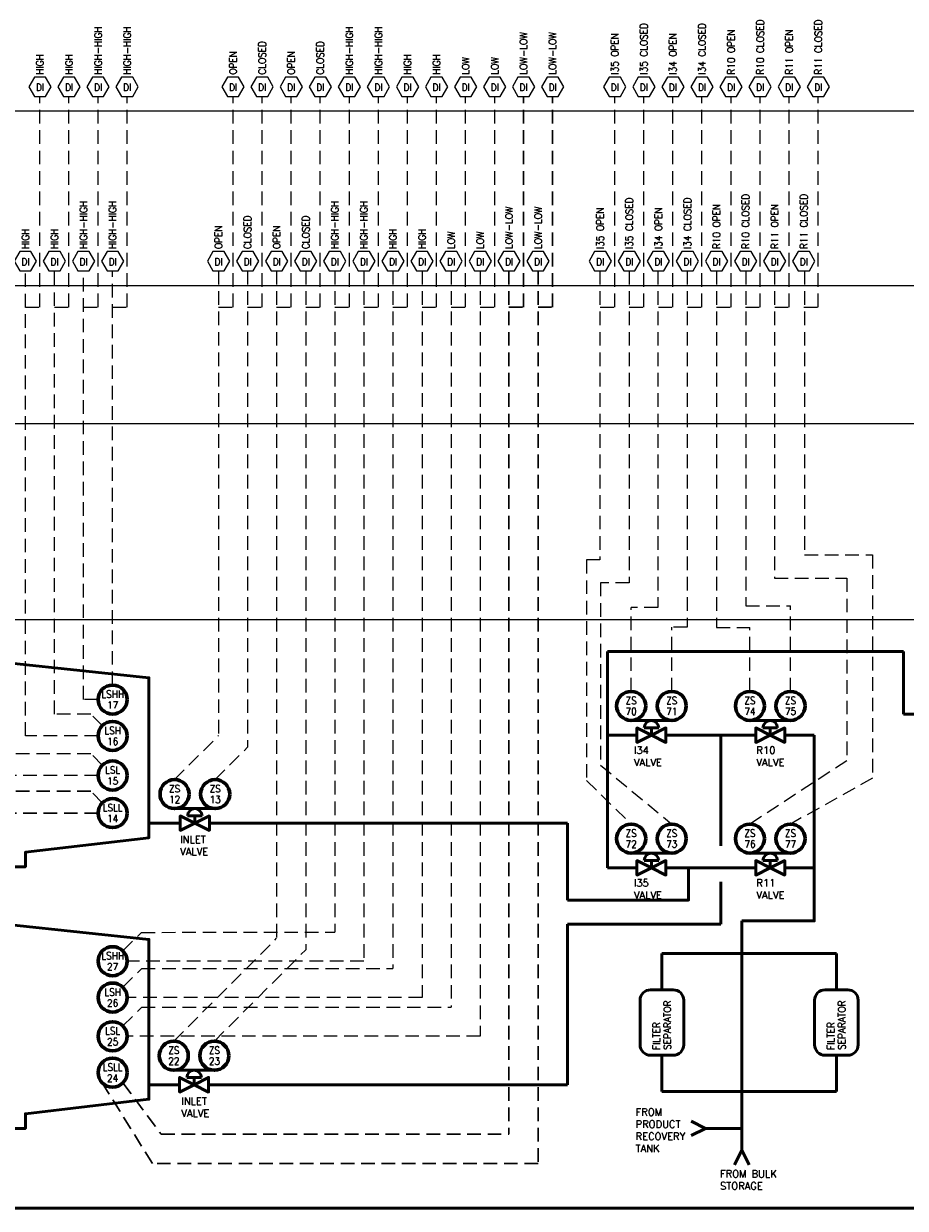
# Model space of a CAD drawing. Extents: x 518 to 623, y 495 to 517.
# Tile 2 of 6: x 527 to 542, y 495 to 516. Entities that reach past the tile are written whole.
import ezdxf
from ezdxf.enums import TextEntityAlignment as Align

# ---------------------------------------------------------------- set-up
doc = ezdxf.new("R2010")
doc.units = 0
doc.header["$LTSCALE"] = 0.039
doc.header["$MEASUREMENT"] = 0
doc.linetypes.add('( Dashed )', pattern=[9, 6, -3])
doc.layers.get('0').update_dxf_attribs({"linetype": 'CONTINUOUS'})
for name, color, linetype, lineweight in [('E-ANNO-TEXT', 53, 'CONTINUOUS', 25), ('E-Powr-Circ', 83, 'CONTINUOUS', 60), ('G-Anno-Symb', 6, 'CONTINUOUS', 50)]:
    doc.layers.add(name, color=color, linetype=linetype, lineweight=lineweight)
doc.layers.add('E-DIAG-GRPH', color=3, linetype='CONTINUOUS')
doc.styles.add('NOTES', font='romans.shx')

# ---------------------------------------------------------------- blocks, each defined once
blk = doc.blocks.new('IO')
at = {"layer": 'E-ANNO-TEXT'}
blk.add_lwpolyline([(-0.096, 0.333), (-0.192, 0.166), (-0.096, 0), (0.096, 0), (0.192, 0.166), (0.096, 0.333)], close=True, dxfattribs=at)
at = {"layer": 'E-ANNO-TEXT', "style": 'NOTES'}
blk.add_attdef('TAG00', text='', height=0.125, dxfattribs=at).set_placement((-0.009, 0.156), align=Align.MIDDLE)
blk = doc.blocks.new('F42')
blk.add_circle((0, 0), 0.25)
at = {"style": 'NOTES', "width": 0.9}
for tag in ['TAG10', 'TAG00']:
    blk.add_attdef(tag, text='', height=0.125, dxfattribs=at).set_placement((0, 0), align=Align.CENTER)
blk.add_attdef('TAG20', text='', height=0.125, dxfattribs=at).set_placement((0, 0), align=Align.TOP_LEFT)
blk = doc.blocks.new('F32')
blk.add_circle((0, 0), 0.25)
at = {"style": 'NOTES', "width": 0.9}
for tag in ['TAG10', 'TAG00']:
    blk.add_attdef(tag, text='', height=0.125, dxfattribs=at).set_placement((0, 0), align=Align.CENTER)
blk.add_attdef('TAG20', text='', height=0.125, dxfattribs=at).set_placement((0, 0), align=Align.TOP_LEFT)
blk = doc.blocks.new('VAL2')
for p, q in [((-0.125, 0.125), (0.125, 0.125)), ((0, 0), (0, 0.125))]:
    blk.add_line(p, q)
for points in [[(0, 0), (-0.25, 0.125), (-0.25, -0.125)], [(0, 0), (0.25, 0.125), (0.25, -0.125)]]:
    blk.add_lwpolyline(points, close=True)
blk.add_arc((0, 0.125), 0.125, 0, 180)
blk = doc.blocks.new('F22')
blk.add_circle((0, 0), 0.25)
at = {"style": 'NOTES', "width": 0.9}
for tag in ['TAG10', 'TAG00']:
    blk.add_attdef(tag, text='', height=0.125, dxfattribs=at).set_placement((0, 0), align=Align.CENTER)
blk.add_attdef('TAG20', text='', height=0.125, dxfattribs=at).set_placement((0, 0), align=Align.TOP_LEFT)

msp = doc.modelspace()

# ---------------------------------------------------------------- linework, layer by layer
at = {"layer": 'E-DIAG-GRPH', "lineweight": 25}
for p, q in [((518.243, 514.125), (623.125, 514.125)), ((518.243, 511.125), (623.125, 511.125)), ((518.243, 508.75), (623.125, 508.75)), ((518.243, 505.375), (623.125, 505.375))]:
    msp.add_line(p, q, dxfattribs=at)
at = {"layer": 'E-Powr-Circ', "linetype": '( Dashed )', "lineweight": 25}
for p, q in [((526.804, 503.375), (526.804, 511.375)), ((527.304, 503.75), (527.304, 511.375)), ((527.804, 504), (527.804, 511.375)), ((528.304, 504.25), (528.304, 511.375)), ((530.125, 511.375), (530.125, 503.381)), ((530.625, 511.375), (530.625, 503.183)), ((531.125, 511.375), (531.125, 499.894)), ((531.625, 511.375), (531.625, 499.696)), ((532.125, 511.375), (532.125, 500.002)), ((532.625, 511.375), (532.625, 499.5)), ((533.125, 511.375), (533.125, 499.375)), ((533.625, 511.375), (533.625, 498.875)), ((534.125, 511.375), (534.125, 498.709)), ((534.625, 511.375), (534.625, 498.209)), ((536.684, 511.375), (536.684, 506.402)), ((537.188, 511.375), (537.188, 506.011)), ((537.68, 511.375), (537.68, 505.582)), ((538.184, 511.375), (538.184, 505.248)), ((538.689, 511.375), (538.689, 505.242)), ((539.193, 511.375), (539.193, 505.614)), ((539.685, 511.375), (539.684, 506.087)), ((540.201, 511.375), (540.201, 506.49)), ((540.201, 506.49), (541.371, 506.49)), ((541.371, 506.49), (541.371, 502.651)), ((539.684, 506.087), (540.929, 506.087)), ((540.929, 506.087), (540.929, 502.948)), ((537.221, 504.141), (537.221, 505.582)), ((537.68, 505.582), (537.221, 505.582)), ((539.193, 505.614), (539.961, 505.614)), ((539.961, 504.141), (539.961, 505.614)), ((537.919, 504.141), (537.919, 505.248)), ((538.184, 505.248), (537.919, 505.248)), ((538.689, 505.242), (539.263, 505.242)), ((539.263, 504.141), (539.263, 505.242)), ((528.054, 504), (527.804, 504)), ((527.929, 503.75), (527.304, 503.75)), ((528.127, 503.552), (527.929, 503.75)), ((528.054, 503.375), (526.804, 503.375)), ((529.369, 502.625), (530.125, 503.381)), ((530.067, 502.625), (530.625, 503.183)), ((527.929, 503.069), (526.304, 503.069)), ((528.127, 502.871), (527.929, 503.069)), ((540.929, 502.948), (539.263, 501.859)), ((528.054, 502.694), (525.804, 502.694)), ((536.455, 502.607), (537.221, 501.859)), ((541.371, 502.651), (539.961, 501.859)), ((528.481, 499.677), (528.8, 499.996)), ((528.8, 499.996), (532.125, 500.002)), ((529.356, 498.125), (531.125, 499.894)), ((530.054, 498.125), (531.625, 499.696)), ((532.625, 499.5), (528.554, 499.5)), ((528.481, 499.052), (528.804, 499.375)), ((528.804, 499.375), (533.125, 499.375)), ((533.625, 498.875), (528.554, 498.875)), ((528.481, 498.386), (528.804, 498.709)), ((528.804, 498.709), (534.125, 498.709)), ((534.625, 498.209), (528.554, 498.209))]:
    msp.add_line(p, q, dxfattribs=at)
at = {"layer": 'E-Powr-Circ', "linetype": '( Dashed )', "lineweight": 30}
for p, q in [((535.12, 511.375), (535.12, 496.523)), ((535.62, 511.375), (535.62, 496.023)), ((527.929, 502.423), (525.256, 502.423)), ((528.127, 502.225), (527.929, 502.423)), ((528.054, 502.048), (524.756, 502.048)), ((528.988, 496.023), (528.127, 497.408)), ((528.481, 497.408), (529.138, 496.523)), ((529.138, 496.523), (535.12, 496.523)), ((535.62, 496.023), (528.988, 496.023))]:
    msp.add_line(p, q, dxfattribs=at)
at = {"layer": 'E-Powr-Circ', "linetype": '( Dashed )', "lineweight": 25}
for points in [[(526.804, 510.75), (527.054, 510.75), (527.054, 514.375)], [(527.304, 510.75), (527.554, 510.75), (527.554, 514.375)], [(527.804, 510.75), (528.054, 510.75), (528.054, 514.375)], [(528.304, 510.75), (528.554, 510.75), (528.554, 514.375)], [(530.125, 510.75), (530.375, 510.75), (530.375, 514.375)], [(530.625, 510.75), (530.875, 510.75), (530.875, 514.375)], [(531.125, 510.75), (531.375, 510.75), (531.375, 514.375)], [(531.625, 510.75), (531.875, 510.75), (531.875, 514.375)], [(532.125, 510.75), (532.375, 510.75), (532.375, 514.375)], [(532.625, 510.75), (532.875, 510.75), (532.875, 514.375)], [(533.125, 510.75), (533.375, 510.75), (533.375, 514.375)], [(533.625, 510.75), (533.875, 510.75), (533.875, 514.375)], [(534.125, 510.75), (534.375, 510.75), (534.375, 514.375)], [(534.625, 510.75), (534.875, 510.75), (534.875, 514.375)], [(536.689, 510.75), (536.939, 510.75), (536.939, 514.375)], [(537.189, 510.75), (537.439, 510.75), (537.439, 514.375)], [(537.689, 510.75), (537.939, 510.75), (537.939, 514.375)], [(538.189, 510.75), (538.439, 510.75), (538.439, 514.375)], [(538.689, 510.75), (538.939, 510.75), (538.939, 514.375)], [(539.189, 510.75), (539.439, 510.75), (539.439, 514.375)], [(539.689, 510.75), (539.939, 510.75), (539.939, 514.375)], [(540.189, 510.75), (540.439, 510.75), (540.439, 514.375)], [(536.684, 506.402), (536.455, 506.402), (536.455, 502.607)], [(537.188, 506.011), (536.694, 506.011), (536.694, 502.872), (537.919, 501.859)]]:
    msp.add_lwpolyline(points, dxfattribs=at)
at = {"layer": 'E-Powr-Circ', "linetype": '( Dashed )', "lineweight": 30}
for points in [[(535.12, 510.75), (535.37, 510.75), (535.37, 514.375)], [(535.62, 510.75), (535.87, 510.75), (535.87, 514.375)]]:
    msp.add_lwpolyline(points, dxfattribs=at)
at = {"layer": 'G-Anno-Symb'}
for p, q in [((536.813, 501.106), (536.813, 504.826)), ((536.813, 504.826), (541.903, 504.826)), ((541.903, 504.826), (541.903, 503.75)), ((582.867, 503.75), (541.903, 503.75)), ((537.57, 503.638), (537.221, 503.638)), ((537.919, 503.638), (537.57, 503.638)), ((539.612, 503.638), (539.263, 503.638)), ((539.961, 503.638), (539.612, 503.638)), ((537.32, 503.388), (536.813, 503.388)), ((537.82, 503.388), (539.362, 503.388)), ((538.764, 501.485), (538.764, 503.388)), ((540.368, 503.388), (539.862, 503.388)), ((529.718, 502.125), (529.369, 502.125)), ((530.067, 502.125), (529.718, 502.125)), ((528.929, 501.875), (529.468, 501.875)), ((529.968, 501.875), (536.124, 501.875)), ((536.124, 501.875), (536.124, 500.552)), ((537.57, 501.356), (537.221, 501.356)), ((537.919, 501.356), (537.57, 501.356)), ((539.612, 501.356), (539.263, 501.356)), ((539.961, 501.356), (539.612, 501.356)), ((537.32, 501.106), (536.813, 501.106)), ((539.362, 501.106), (537.82, 501.106)), ((540.368, 501.106), (539.862, 501.106)), ((538.764, 500.136), (538.764, 500.867)), ((536.124, 497.375), (536.124, 500.136)), ((536.124, 500.136), (538.764, 500.136)), ((539.125, 499.375), (539.125, 500.193)), ((537.75, 499.008), (537.75, 499.633)), ((537.75, 499.633), (540.75, 499.633)), ((540.75, 499.008), (540.75, 499.633)), ((539.125, 499.375), (539.125, 496.25)), ((537.75, 497.258), (537.75, 497.883)), ((540.75, 497.258), (540.75, 497.883)), ((529.705, 497.625), (529.356, 497.625)), ((530.054, 497.625), (529.705, 497.625)), ((528.929, 497.375), (529.455, 497.375)), ((529.955, 497.375), (536.124, 497.375)), ((537.75, 497.258), (540.75, 497.258)), ((538.5, 496.625), (538.25, 496.75)), ((538.5, 496.625), (538.25, 496.5)), ((539.125, 496.625), (538.5, 496.625)), ((539.125, 496.25), (539, 496)), ((539.125, 496.25), (539.25, 496)), ((521.792, 495.25), (547.875, 495.25))]:
    msp.add_line(p, q, dxfattribs=at)
at = {"layer": 'G-Anno-Symb', "flags": 128}
for points in [[(524.179, 504.375), (524.179, 501.625), (526.304, 501.375), (526.304, 501.125), (526.804, 501.125), (526.804, 501.375), (528.929, 501.625), (528.929, 504.375), (526.554, 504.625)], [(524.179, 499.875), (524.179, 497.125), (526.304, 496.875), (526.304, 496.625), (526.804, 496.625), (526.804, 496.875), (528.929, 497.125), (528.929, 499.875), (526.554, 500.125)]]:
    msp.add_lwpolyline(points, close=True, dxfattribs=at)
for points in [[(540.368, 503.388), (540.368, 500.193), (539.125, 500.193)], [(538.209, 501.107), (538.209, 500.552), (536.124, 500.552)]]:
    msp.add_lwpolyline(points, dxfattribs=at)
for points in [[(538.125, 498.063, -0.414214), (537.945, 497.883), (537.555, 497.883, -0.414214), (537.375, 498.063), (537.375, 498.828, -0.414214), (537.555, 499.008), (537.945, 499.008, -0.414214), (538.125, 498.828), (538.125, 498.063)], [(541.125, 498.063, -0.414214), (540.945, 497.883), (540.555, 497.883, -0.414214), (540.375, 498.063), (540.375, 498.828, -0.414214), (540.555, 499.008), (540.945, 499.008, -0.414214), (541.125, 498.828), (541.125, 498.063)]]:
    msp.add_lwpolyline(points, format="xyb", dxfattribs=at)

# ---------------------------------------------------------------- block references
at = {"layer": 'E-ANNO-TEXT'}
ref = msp.add_blockref('IO', (527.054, 514.375), dxfattribs=at)
ref.add_attrib('TAG00', 'DI', dxfattribs={"height": 0.1247, "style": 'NOTES', "width": 0.9}).set_placement((527.055, 514.532), align=Align.MIDDLE_CENTER)
ref = msp.add_blockref('IO', (527.554, 514.375), dxfattribs=at)
ref.add_attrib('TAG00', 'DI', dxfattribs={"height": 0.1247, "style": 'NOTES', "width": 0.9}).set_placement((527.555, 514.532), align=Align.MIDDLE_CENTER)
ref = msp.add_blockref('IO', (528.054, 514.375), dxfattribs=at)
ref.add_attrib('TAG00', 'DI', dxfattribs={"height": 0.1247, "style": 'NOTES', "width": 0.9}).set_placement((528.055, 514.532), align=Align.MIDDLE_CENTER)
ref = msp.add_blockref('IO', (528.554, 514.375), dxfattribs=at)
ref.add_attrib('TAG00', 'DI', dxfattribs={"height": 0.1247, "style": 'NOTES', "width": 0.9}).set_placement((528.555, 514.532), align=Align.MIDDLE_CENTER)
ref = msp.add_blockref('IO', (530.375, 514.375), dxfattribs=at)
ref.add_attrib('TAG00', 'DI', dxfattribs={"height": 0.1247, "style": 'NOTES', "width": 0.9}).set_placement((530.375, 514.532), align=Align.MIDDLE_CENTER)
ref = msp.add_blockref('IO', (530.875, 514.375), dxfattribs=at)
ref.add_attrib('TAG00', 'DI', dxfattribs={"height": 0.1247, "style": 'NOTES', "width": 0.9}).set_placement((530.875, 514.532), align=Align.MIDDLE_CENTER)
ref = msp.add_blockref('IO', (531.375, 514.375), dxfattribs=at)
ref.add_attrib('TAG00', 'DI', dxfattribs={"height": 0.1247, "style": 'NOTES', "width": 0.9}).set_placement((531.375, 514.532), align=Align.MIDDLE_CENTER)
ref = msp.add_blockref('IO', (531.875, 514.375), dxfattribs=at)
ref.add_attrib('TAG00', 'DI', dxfattribs={"height": 0.1247, "style": 'NOTES', "width": 0.9}).set_placement((531.875, 514.532), align=Align.MIDDLE_CENTER)
ref = msp.add_blockref('IO', (532.375, 514.375), dxfattribs=at)
ref.add_attrib('TAG00', 'DI', dxfattribs={"height": 0.1247, "style": 'NOTES', "width": 0.9}).set_placement((532.375, 514.532), align=Align.MIDDLE_CENTER)
ref = msp.add_blockref('IO', (532.875, 514.375), dxfattribs=at)
ref.add_attrib('TAG00', 'DI', dxfattribs={"height": 0.1247, "style": 'NOTES', "width": 0.9}).set_placement((532.875, 514.532), align=Align.MIDDLE_CENTER)
ref = msp.add_blockref('IO', (533.375, 514.375), dxfattribs=at)
ref.add_attrib('TAG00', 'DI', dxfattribs={"height": 0.1247, "style": 'NOTES', "width": 0.9}).set_placement((533.375, 514.532), align=Align.MIDDLE_CENTER)
ref = msp.add_blockref('IO', (533.875, 514.375), dxfattribs=at)
ref.add_attrib('TAG00', 'DI', dxfattribs={"height": 0.1247, "style": 'NOTES', "width": 0.9}).set_placement((533.875, 514.532), align=Align.MIDDLE_CENTER)
ref = msp.add_blockref('IO', (534.375, 514.375), dxfattribs=at)
ref.add_attrib('TAG00', 'DI', dxfattribs={"height": 0.1247, "style": 'NOTES', "width": 0.9}).set_placement((534.375, 514.532), align=Align.MIDDLE_CENTER)
ref = msp.add_blockref('IO', (534.875, 514.375), dxfattribs=at)
ref.add_attrib('TAG00', 'DI', dxfattribs={"height": 0.1247, "style": 'NOTES', "width": 0.9}).set_placement((534.875, 514.532), align=Align.MIDDLE_CENTER)
ref = msp.add_blockref('IO', (535.37, 514.375), dxfattribs=at)
ref.add_attrib('TAG00', 'DI', dxfattribs={"height": 0.1247, "style": 'NOTES', "width": 0.9}).set_placement((535.371, 514.532), align=Align.MIDDLE_CENTER)
ref = msp.add_blockref('IO', (535.87, 514.375), dxfattribs=at)
ref.add_attrib('TAG00', 'DI', dxfattribs={"height": 0.1247, "style": 'NOTES', "width": 0.9}).set_placement((535.871, 514.532), align=Align.MIDDLE_CENTER)
ref = msp.add_blockref('IO', (536.939, 514.375), dxfattribs=at)
ref.add_attrib('TAG00', 'DI', dxfattribs={"height": 0.1247, "style": 'NOTES', "width": 0.9}).set_placement((536.939, 514.532), align=Align.MIDDLE_CENTER)
ref = msp.add_blockref('IO', (537.439, 514.375), dxfattribs=at)
ref.add_attrib('TAG00', 'DI', dxfattribs={"height": 0.1247, "style": 'NOTES', "width": 0.9}).set_placement((537.439, 514.532), align=Align.MIDDLE_CENTER)
ref = msp.add_blockref('IO', (537.939, 514.375), dxfattribs=at)
ref.add_attrib('TAG00', 'DI', dxfattribs={"height": 0.1247, "style": 'NOTES', "width": 0.9}).set_placement((537.939, 514.532), align=Align.MIDDLE_CENTER)
ref = msp.add_blockref('IO', (538.439, 514.375), dxfattribs=at)
ref.add_attrib('TAG00', 'DI', dxfattribs={"height": 0.1247, "style": 'NOTES', "width": 0.9}).set_placement((538.439, 514.532), align=Align.MIDDLE_CENTER)
ref = msp.add_blockref('IO', (538.939, 514.375), dxfattribs=at)
ref.add_attrib('TAG00', 'DI', dxfattribs={"height": 0.1247, "style": 'NOTES', "width": 0.9}).set_placement((538.939, 514.532), align=Align.MIDDLE_CENTER)
ref = msp.add_blockref('IO', (539.439, 514.375), dxfattribs=at)
ref.add_attrib('TAG00', 'DI', dxfattribs={"height": 0.1247, "style": 'NOTES', "width": 0.9}).set_placement((539.439, 514.532), align=Align.MIDDLE_CENTER)
ref = msp.add_blockref('IO', (539.939, 514.375), dxfattribs=at)
ref.add_attrib('TAG00', 'DI', dxfattribs={"height": 0.1247, "style": 'NOTES', "width": 0.9}).set_placement((539.939, 514.532), align=Align.MIDDLE_CENTER)
ref = msp.add_blockref('IO', (540.439, 514.375), dxfattribs=at)
ref.add_attrib('TAG00', 'DI', dxfattribs={"height": 0.1247, "style": 'NOTES', "width": 0.9}).set_placement((540.439, 514.532), align=Align.MIDDLE_CENTER)
ref = msp.add_blockref('IO', (526.804, 511.375), dxfattribs=at)
ref.add_attrib('TAG00', 'DI', dxfattribs={"height": 0.1247, "style": 'NOTES', "width": 0.9}).set_placement((526.805, 511.531), align=Align.MIDDLE_CENTER)
ref = msp.add_blockref('IO', (527.304, 511.375), dxfattribs=at)
ref.add_attrib('TAG00', 'DI', dxfattribs={"height": 0.1247, "style": 'NOTES', "width": 0.9}).set_placement((527.305, 511.531), align=Align.MIDDLE_CENTER)
ref = msp.add_blockref('IO', (527.804, 511.375), dxfattribs=at)
ref.add_attrib('TAG00', 'DI', dxfattribs={"height": 0.1247, "style": 'NOTES', "width": 0.9}).set_placement((527.805, 511.531), align=Align.MIDDLE_CENTER)
ref = msp.add_blockref('IO', (528.304, 511.375), dxfattribs=at)
ref.add_attrib('TAG00', 'DI', dxfattribs={"height": 0.1247, "style": 'NOTES', "width": 0.9}).set_placement((528.305, 511.531), align=Align.MIDDLE_CENTER)
ref = msp.add_blockref('IO', (530.125, 511.375), dxfattribs=at)
ref.add_attrib('TAG00', 'DI', dxfattribs={"height": 0.1247, "style": 'NOTES', "width": 0.9}).set_placement((530.126, 511.531), align=Align.MIDDLE_CENTER)
ref = msp.add_blockref('IO', (530.625, 511.375), dxfattribs=at)
ref.add_attrib('TAG00', 'DI', dxfattribs={"height": 0.1247, "style": 'NOTES', "width": 0.9}).set_placement((530.626, 511.531), align=Align.MIDDLE_CENTER)
ref = msp.add_blockref('IO', (531.125, 511.375), dxfattribs=at)
ref.add_attrib('TAG00', 'DI', dxfattribs={"height": 0.1247, "style": 'NOTES', "width": 0.9}).set_placement((531.126, 511.531), align=Align.MIDDLE_CENTER)
ref = msp.add_blockref('IO', (531.625, 511.375), dxfattribs=at)
ref.add_attrib('TAG00', 'DI', dxfattribs={"height": 0.1247, "style": 'NOTES', "width": 0.9}).set_placement((531.626, 511.531), align=Align.MIDDLE_CENTER)
ref = msp.add_blockref('IO', (532.125, 511.375), dxfattribs=at)
ref.add_attrib('TAG00', 'DI', dxfattribs={"height": 0.1247, "style": 'NOTES', "width": 0.9}).set_placement((532.126, 511.531), align=Align.MIDDLE_CENTER)
ref = msp.add_blockref('IO', (532.625, 511.375), dxfattribs=at)
ref.add_attrib('TAG00', 'DI', dxfattribs={"height": 0.1247, "style": 'NOTES', "width": 0.9}).set_placement((532.626, 511.531), align=Align.MIDDLE_CENTER)
ref = msp.add_blockref('IO', (533.125, 511.375), dxfattribs=at)
ref.add_attrib('TAG00', 'DI', dxfattribs={"height": 0.1247, "style": 'NOTES', "width": 0.9}).set_placement((533.126, 511.531), align=Align.MIDDLE_CENTER)
ref = msp.add_blockref('IO', (533.625, 511.375), dxfattribs=at)
ref.add_attrib('TAG00', 'DI', dxfattribs={"height": 0.1247, "style": 'NOTES', "width": 0.9}).set_placement((533.626, 511.531), align=Align.MIDDLE_CENTER)
ref = msp.add_blockref('IO', (534.125, 511.375), dxfattribs=at)
ref.add_attrib('TAG00', 'DI', dxfattribs={"height": 0.1247, "style": 'NOTES', "width": 0.9}).set_placement((534.126, 511.531), align=Align.MIDDLE_CENTER)
ref = msp.add_blockref('IO', (534.625, 511.375), dxfattribs=at)
ref.add_attrib('TAG00', 'DI', dxfattribs={"height": 0.1247, "style": 'NOTES', "width": 0.9}).set_placement((534.626, 511.531), align=Align.MIDDLE_CENTER)
ref = msp.add_blockref('IO', (535.12, 511.375), dxfattribs=at)
ref.add_attrib('TAG00', 'DI', dxfattribs={"height": 0.1247, "style": 'NOTES', "width": 0.9}).set_placement((535.121, 511.531), align=Align.MIDDLE_CENTER)
ref = msp.add_blockref('IO', (535.62, 511.375), dxfattribs=at)
ref.add_attrib('TAG00', 'DI', dxfattribs={"height": 0.1247, "style": 'NOTES', "width": 0.9}).set_placement((535.621, 511.531), align=Align.MIDDLE_CENTER)
ref = msp.add_blockref('IO', (536.689, 511.375), dxfattribs=at)
ref.add_attrib('TAG00', 'DI', dxfattribs={"height": 0.1247, "style": 'NOTES', "width": 0.9}).set_placement((536.689, 511.531), align=Align.MIDDLE_CENTER)
ref = msp.add_blockref('IO', (537.189, 511.375), dxfattribs=at)
ref.add_attrib('TAG00', 'DI', dxfattribs={"height": 0.1247, "style": 'NOTES', "width": 0.9}).set_placement((537.189, 511.531), align=Align.MIDDLE_CENTER)
ref = msp.add_blockref('IO', (537.689, 511.375), dxfattribs=at)
ref.add_attrib('TAG00', 'DI', dxfattribs={"height": 0.1247, "style": 'NOTES', "width": 0.9}).set_placement((537.689, 511.531), align=Align.MIDDLE_CENTER)
ref = msp.add_blockref('IO', (538.189, 511.375), dxfattribs=at)
ref.add_attrib('TAG00', 'DI', dxfattribs={"height": 0.1247, "style": 'NOTES', "width": 0.9}).set_placement((538.189, 511.531), align=Align.MIDDLE_CENTER)
ref = msp.add_blockref('IO', (538.689, 511.375), dxfattribs=at)
ref.add_attrib('TAG00', 'DI', dxfattribs={"height": 0.1247, "style": 'NOTES', "width": 0.9}).set_placement((538.689, 511.531), align=Align.MIDDLE_CENTER)
ref = msp.add_blockref('IO', (539.189, 511.375), dxfattribs=at)
ref.add_attrib('TAG00', 'DI', dxfattribs={"height": 0.1247, "style": 'NOTES', "width": 0.9}).set_placement((539.189, 511.531), align=Align.MIDDLE_CENTER)
ref = msp.add_blockref('IO', (539.689, 511.375), dxfattribs=at)
ref.add_attrib('TAG00', 'DI', dxfattribs={"height": 0.1247, "style": 'NOTES', "width": 0.9}).set_placement((539.689, 511.531), align=Align.MIDDLE_CENTER)
ref = msp.add_blockref('IO', (540.189, 511.375), dxfattribs=at)
ref.add_attrib('TAG00', 'DI', dxfattribs={"height": 0.1247, "style": 'NOTES', "width": 0.9}).set_placement((540.189, 511.531), align=Align.MIDDLE_CENTER)
at = {"layer": 'E-Powr-Circ', "linetype": '( Dashed )', "lineweight": 25}
ref = msp.add_blockref('F42', (528.304, 504), dxfattribs=at)
ref.add_attrib('TAG00', 'LSHH', dxfattribs={"layer": 'E-ANNO-TEXT', "height": 0.1246, "style": 'NOTES', "width": 0.9}).set_placement((528.306, 504.031), align=Align.CENTER)
ref.add_attrib('TAG10', '17', dxfattribs={"layer": 'E-ANNO-TEXT', "height": 0.1246, "style": 'NOTES', "width": 0.9}).set_placement((528.305, 503.844), align=Align.CENTER)
ref = msp.add_blockref('F22', (537.221, 503.891), dxfattribs=at)
ref.add_attrib('TAG10', '70', dxfattribs={"layer": 'E-ANNO-TEXT', "height": 0.1246, "style": 'NOTES', "width": 0.9}).set_placement((537.221, 503.735), align=Align.CENTER)
ref.add_attrib('TAG00', 'ZS', dxfattribs={"layer": 'E-ANNO-TEXT', "height": 0.1246, "style": 'NOTES', "width": 0.9}).set_placement((537.221, 503.922), align=Align.CENTER)
ref = msp.add_blockref('F22', (537.919, 503.891), dxfattribs=at)
ref.add_attrib('TAG10', '71', dxfattribs={"layer": 'E-ANNO-TEXT', "height": 0.1246, "style": 'NOTES', "width": 0.9}).set_placement((537.919, 503.735), align=Align.CENTER)
ref.add_attrib('TAG00', 'ZS', dxfattribs={"layer": 'E-ANNO-TEXT', "height": 0.1246, "style": 'NOTES', "width": 0.9}).set_placement((537.919, 503.922), align=Align.CENTER)
ref = msp.add_blockref('F22', (539.263, 503.891), dxfattribs=at)
ref.add_attrib('TAG10', '74', dxfattribs={"layer": 'E-ANNO-TEXT', "height": 0.1246, "style": 'NOTES', "width": 0.9}).set_placement((539.264, 503.735), align=Align.CENTER)
ref.add_attrib('TAG00', 'ZS', dxfattribs={"layer": 'E-ANNO-TEXT', "height": 0.1246, "style": 'NOTES', "width": 0.9}).set_placement((539.263, 503.922), align=Align.CENTER)
ref = msp.add_blockref('F22', (539.961, 503.891), dxfattribs=at)
ref.add_attrib('TAG10', '75', dxfattribs={"layer": 'E-ANNO-TEXT', "height": 0.1246, "style": 'NOTES', "width": 0.9}).set_placement((539.962, 503.735), align=Align.CENTER)
ref.add_attrib('TAG00', 'ZS', dxfattribs={"layer": 'E-ANNO-TEXT', "height": 0.1246, "style": 'NOTES', "width": 0.9}).set_placement((539.961, 503.922), align=Align.CENTER)
ref = msp.add_blockref('F32', (528.304, 503.375), dxfattribs=at)
ref.add_attrib('TAG00', 'LSH', dxfattribs={"layer": 'E-ANNO-TEXT', "height": 0.1246, "style": 'NOTES', "width": 0.9}).set_placement((528.305, 503.406), align=Align.CENTER)
ref.add_attrib('TAG10', '16', dxfattribs={"layer": 'E-ANNO-TEXT', "height": 0.1246, "style": 'NOTES', "width": 0.9}).set_placement((528.305, 503.219), align=Align.CENTER)
ref = msp.add_blockref('F32', (528.304, 502.694), dxfattribs=at)
ref.add_attrib('TAG00', 'LSL', dxfattribs={"layer": 'E-ANNO-TEXT', "height": 0.1246, "style": 'NOTES', "width": 0.9}).set_placement((528.305, 502.726), align=Align.CENTER)
ref.add_attrib('TAG10', '15', dxfattribs={"layer": 'E-ANNO-TEXT', "height": 0.1246, "style": 'NOTES', "width": 0.9}).set_placement((528.305, 502.538), align=Align.CENTER)
ref = msp.add_blockref('F22', (529.369, 502.375), dxfattribs=at)
ref.add_attrib('TAG10', '12', dxfattribs={"layer": 'E-ANNO-TEXT', "height": 0.1246, "style": 'NOTES', "width": 0.9}).set_placement((529.37, 502.219), align=Align.CENTER)
ref.add_attrib('TAG00', 'ZS', dxfattribs={"layer": 'E-ANNO-TEXT', "height": 0.1246, "style": 'NOTES', "width": 0.9}).set_placement((529.37, 502.406), align=Align.CENTER)
ref = msp.add_blockref('F22', (530.067, 502.375), dxfattribs=at)
ref.add_attrib('TAG10', '13', dxfattribs={"layer": 'E-ANNO-TEXT', "height": 0.1246, "style": 'NOTES', "width": 0.9}).set_placement((530.068, 502.219), align=Align.CENTER)
ref.add_attrib('TAG00', 'ZS', dxfattribs={"layer": 'E-ANNO-TEXT', "height": 0.1246, "style": 'NOTES', "width": 0.9}).set_placement((530.068, 502.406), align=Align.CENTER)
at = {"layer": 'E-Powr-Circ', "linetype": '( Dashed )', "lineweight": 30}
ref = msp.add_blockref('F32', (528.304, 502.048), dxfattribs=at)
ref.add_attrib('TAG10', '14', dxfattribs={"layer": 'E-ANNO-TEXT', "height": 0.1246, "style": 'NOTES', "width": 0.9}).set_placement((528.305, 501.892), align=Align.CENTER)
ref.add_attrib('TAG00', 'LSLL', dxfattribs={"layer": 'E-ANNO-TEXT', "height": 0.1246, "style": 'NOTES', "width": 0.9}).set_placement((528.305, 502.079), align=Align.CENTER)
at = {"layer": 'E-Powr-Circ', "linetype": '( Dashed )', "lineweight": 25}
ref = msp.add_blockref('F22', (537.221, 501.609), dxfattribs=at)
ref.add_attrib('TAG10', '72', dxfattribs={"layer": 'E-ANNO-TEXT', "height": 0.1246, "style": 'NOTES', "width": 0.9}).set_placement((537.221, 501.453), align=Align.CENTER)
ref.add_attrib('TAG00', 'ZS', dxfattribs={"layer": 'E-ANNO-TEXT', "height": 0.1246, "style": 'NOTES', "width": 0.9}).set_placement((537.221, 501.64), align=Align.CENTER)
ref = msp.add_blockref('F22', (537.919, 501.609), dxfattribs=at)
ref.add_attrib('TAG10', '73', dxfattribs={"layer": 'E-ANNO-TEXT', "height": 0.1246, "style": 'NOTES', "width": 0.9}).set_placement((537.919, 501.453), align=Align.CENTER)
ref.add_attrib('TAG00', 'ZS', dxfattribs={"layer": 'E-ANNO-TEXT', "height": 0.1246, "style": 'NOTES', "width": 0.9}).set_placement((537.919, 501.64), align=Align.CENTER)
ref = msp.add_blockref('F22', (539.263, 501.609), dxfattribs=at)
ref.add_attrib('TAG10', '76', dxfattribs={"layer": 'E-ANNO-TEXT', "height": 0.1246, "style": 'NOTES', "width": 0.9}).set_placement((539.264, 501.453), align=Align.CENTER)
ref.add_attrib('TAG00', 'ZS', dxfattribs={"layer": 'E-ANNO-TEXT', "height": 0.1246, "style": 'NOTES', "width": 0.9}).set_placement((539.263, 501.64), align=Align.CENTER)
ref = msp.add_blockref('F22', (539.961, 501.609), dxfattribs=at)
ref.add_attrib('TAG10', '77', dxfattribs={"layer": 'E-ANNO-TEXT', "height": 0.1246, "style": 'NOTES', "width": 0.9}).set_placement((539.962, 501.453), align=Align.CENTER)
ref.add_attrib('TAG00', 'ZS', dxfattribs={"layer": 'E-ANNO-TEXT', "height": 0.1246, "style": 'NOTES', "width": 0.9}).set_placement((539.961, 501.64), align=Align.CENTER)
ref = msp.add_blockref('F42', (528.304, 499.5), dxfattribs=at)
ref.add_attrib('TAG00', 'LSHH', dxfattribs={"layer": 'E-ANNO-TEXT', "height": 0.1246, "style": 'NOTES', "width": 0.9}).set_placement((528.306, 499.531), align=Align.CENTER)
ref.add_attrib('TAG10', '27', dxfattribs={"layer": 'E-ANNO-TEXT', "height": 0.1246, "style": 'NOTES', "width": 0.9}).set_placement((528.305, 499.344), align=Align.CENTER)
ref = msp.add_blockref('F32', (528.304, 498.875), dxfattribs=at)
ref.add_attrib('TAG00', 'LSH', dxfattribs={"layer": 'E-ANNO-TEXT', "height": 0.1246, "style": 'NOTES', "width": 0.9}).set_placement((528.305, 498.906), align=Align.CENTER)
ref.add_attrib('TAG10', '26', dxfattribs={"layer": 'E-ANNO-TEXT', "height": 0.1246, "style": 'NOTES', "width": 0.9}).set_placement((528.305, 498.719), align=Align.CENTER)
ref = msp.add_blockref('F32', (528.304, 498.209), dxfattribs=at)
ref.add_attrib('TAG00', 'LSL', dxfattribs={"layer": 'E-ANNO-TEXT', "height": 0.1246, "style": 'NOTES', "width": 0.9}).set_placement((528.305, 498.24), align=Align.CENTER)
ref.add_attrib('TAG10', '25', dxfattribs={"layer": 'E-ANNO-TEXT', "height": 0.1246, "style": 'NOTES', "width": 0.9}).set_placement((528.305, 498.053), align=Align.CENTER)
ref = msp.add_blockref('F22', (529.356, 497.875), dxfattribs=at)
ref.add_attrib('TAG10', '22', dxfattribs={"layer": 'E-ANNO-TEXT', "height": 0.1246, "style": 'NOTES', "width": 0.9}).set_placement((529.357, 497.719), align=Align.CENTER)
ref.add_attrib('TAG00', 'ZS', dxfattribs={"layer": 'E-ANNO-TEXT', "height": 0.1246, "style": 'NOTES', "width": 0.9}).set_placement((529.357, 497.906), align=Align.CENTER)
ref = msp.add_blockref('F22', (530.054, 497.875), dxfattribs=at)
ref.add_attrib('TAG10', '23', dxfattribs={"layer": 'E-ANNO-TEXT', "height": 0.1246, "style": 'NOTES', "width": 0.9}).set_placement((530.055, 497.719), align=Align.CENTER)
ref.add_attrib('TAG00', 'ZS', dxfattribs={"layer": 'E-ANNO-TEXT', "height": 0.1246, "style": 'NOTES', "width": 0.9}).set_placement((530.055, 497.906), align=Align.CENTER)
at = {"layer": 'E-Powr-Circ', "linetype": '( Dashed )', "lineweight": 30}
ref = msp.add_blockref('F32', (528.304, 497.584), dxfattribs=at)
ref.add_attrib('TAG10', '24', dxfattribs={"layer": 'E-ANNO-TEXT', "height": 0.1246, "style": 'NOTES', "width": 0.9}).set_placement((528.305, 497.428), align=Align.CENTER)
ref.add_attrib('TAG00', 'LSLL', dxfattribs={"layer": 'E-ANNO-TEXT', "height": 0.1246, "style": 'NOTES', "width": 0.9}).set_placement((528.305, 497.616), align=Align.CENTER)
at = {"layer": 'G-Anno-Symb'}
for p in [(537.57, 503.388), (539.612, 503.388), (529.718, 501.875), (537.57, 501.106), (539.612, 501.106), (529.705, 497.375)]:
    msp.add_blockref('VAL2', p, dxfattribs=at)

# ---------------------------------------------------------------- texts
at = {"layer": 'E-ANNO-TEXT', "style": 'NOTES', "width": 0.9}
for s, p in [('HIGH-HIGH', (528.054, 514.75)), ('HIGH-HIGH', (528.554, 514.75)), ('HIGH-HIGH', (532.375, 514.75)), ('HIGH-HIGH', (532.875, 514.75)), ('I35 CLOSED', (537.439, 514.75)), ('I34 CLOSED', (538.439, 514.75)), ('R10 CLOSED', (539.439, 514.75)), ('R11 CLOSED', (540.439, 514.75)), ('CLOSED', (530.875, 514.75)), ('CLOSED', (531.875, 514.75)), ('LOW-LOW', (535.37, 514.75)), ('LOW-LOW', (535.87, 514.75)), ('I35 OPEN', (536.939, 514.75)), ('I34 OPEN', (537.939, 514.75)), ('R10 OPEN', (538.939, 514.75)), ('R11 OPEN', (539.939, 514.75)), ('HIGH', (527.054, 514.75)), ('HIGH', (527.554, 514.75)), ('OPEN', (530.375, 514.75)), ('OPEN', (531.375, 514.75)), ('HIGH', (533.375, 514.75)), ('HIGH', (533.875, 514.75)), ('LOW', (534.375, 514.75)), ('LOW', (534.875, 514.75)), ('HIGH-HIGH', (527.804, 511.75)), ('HIGH-HIGH', (528.304, 511.75)), ('HIGH-HIGH', (532.125, 511.75)), ('HIGH-HIGH', (532.625, 511.75)), ('LOW-LOW', (535.12, 511.75)), ('LOW-LOW', (535.62, 511.75)), ('I35 CLOSED', (537.189, 511.75)), ('I34 CLOSED', (538.189, 511.75)), ('R10 CLOSED', (539.189, 511.75)), ('R11 CLOSED', (540.189, 511.75)), ('CLOSED', (530.625, 511.75)), ('CLOSED', (531.625, 511.75)), ('I35 OPEN', (536.689, 511.75)), ('I34 OPEN', (537.689, 511.75)), ('R10 OPEN', (538.689, 511.75)), ('R11 OPEN', (539.689, 511.75)), ('HIGH', (526.804, 511.75)), ('HIGH', (527.304, 511.75)), ('OPEN', (530.125, 511.75)), ('OPEN', (531.125, 511.75)), ('HIGH', (533.125, 511.75)), ('HIGH', (533.625, 511.75)), ('LOW', (534.125, 511.75)), ('LOW', (534.625, 511.75)), ('SEPARATOR', (537.843, 497.976)), ('SEPARATOR', (540.843, 497.976)), ('FILTER', (537.656, 497.976)), ('FILTER', (540.656, 497.976))]:
    msp.add_text(s, height=0.125, rotation=90, dxfattribs=at).set_placement(p, align=Align.MIDDLE_LEFT)
at = {"layer": 'E-ANNO-TEXT', "char_height": 0.125, "attachment_point": 1, "style": 'NOTES'}
for s, insert, width in [('I34\\PVALVE', (537.268, 503.192), 0.51607), ('R10\\PVALVE', (539.374, 503.192), 0.51607), ('INLET VALVE', (529.466, 501.656), 0.51607), ('I35\\PVALVE', (537.268, 500.91), 0.51607), ('R11\\PVALVE', (539.374, 500.91), 0.51607), ('INLET VALVE', (529.485, 497.156), 0.51607), ('FROM PRODUCT RECOVERY TANK', (537.298, 496.968), 0.73657), ('FROM BULK STORAGE', (538.75, 495.906), 1.61341)]:
    msp.add_mtext(s, dxfattribs=dict(at, insert=insert, width=width))

doc.saveas('drawing.dxf')
